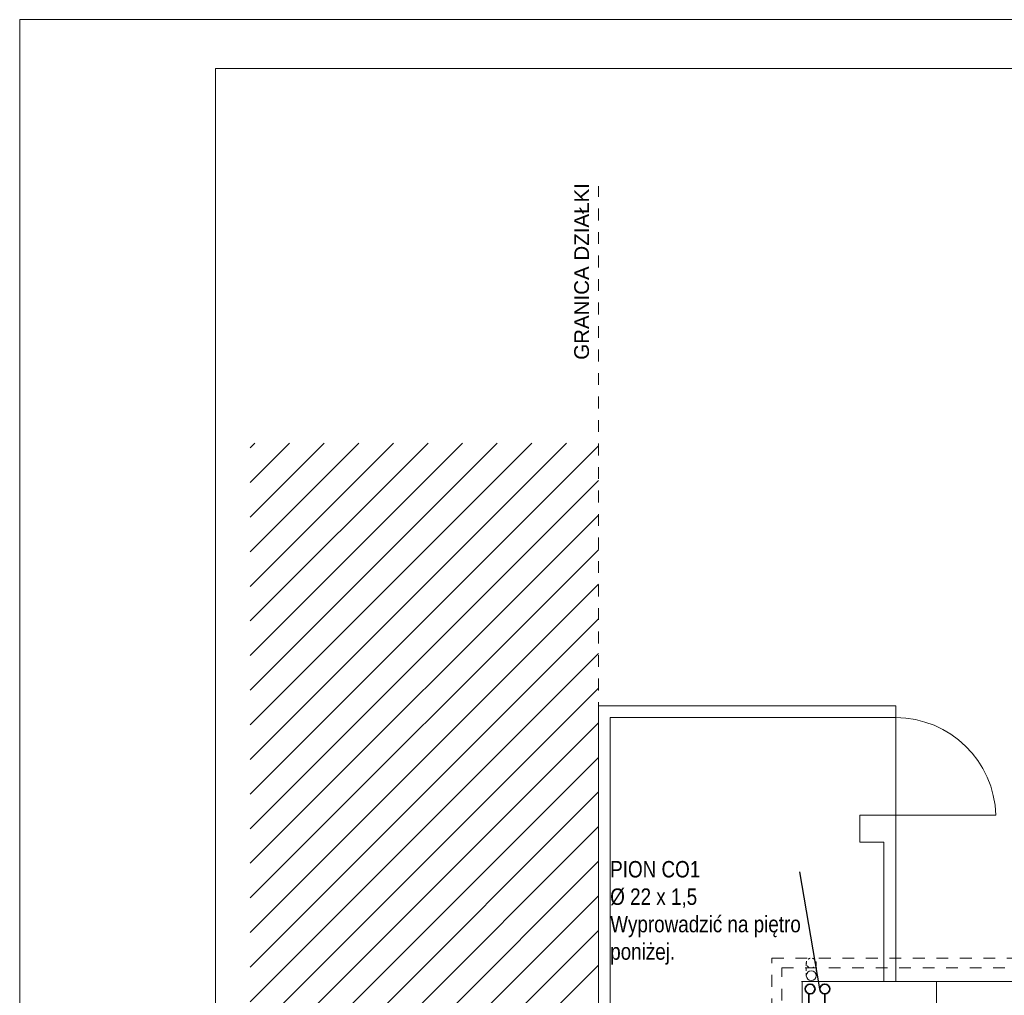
# Model space of a CAD drawing. Header units: millimetres. Extents: x 204754 to 495640, y -178579 to -98814.
# Tile 29 of 179: x 204754 to 214810, y -126580 to -116615. Entities that reach past the tile are written whole.
import ezdxf
from ezdxf import colors
from ezdxf.entities.mleader import LeaderData, LeaderLine
from ezdxf.lldxf.tags import DXFTag
from ezdxf.math import Vec2, Vec3

# ---------------------------------------------------------------- set-up
doc = ezdxf.new("R2010")
doc.units = ezdxf.units.MM
doc.header["$MEASUREMENT"] = 0
doc.linetypes.add('2', pattern=[50, 25, -25])
doc.linetypes.add('Przerywana', pattern=[240, 120, -120])
doc.layers.get('0').update_dxf_attribs({"color": 252, "lineweight": 5})
for name, color, linetype, lineweight in [('IS_opisy', 7, 'Continuous', 35), ('IS_Powrót', 5, 'DASH', 35), ('IS_Zasilanie', 1, 'SOLID', 35), ('Nowe_! Tabelka_Nr_pióra__19', 252, 'Continuous', 5), ('Nowe_! Tabelka_Nr_pióra__7', 252, 'Continuous', 5), ('Nowe_810-G Ogólne_Nr_pióra__187', 252, 'Continuous', 5), ('Nowe_Nowe_220(1)-A Ściany zewnętrzne_Nr_pióra__103', 252, 'Continuous', 5), ('Nowe_Nowe_220(1)-A Ściany zewnętrzne_Nr_pióra__23', 252, 'Continuous', 5), ('Nowe_Nowe_220(1)-A Ściany zewnętrzne_Nr_pióra__3', 252, 'Continuous', 5), ('Nowe_Nowe_220(1)-A Ściany zewnętrzne_Nr_pióra__57', 252, 'Continuous', 5), ('Nowe_TABELKA_Nr_pióra__3', 252, 'Continuous', 5)]:
    doc.layers.add(name, color=color, linetype=linetype, lineweight=lineweight)
doc.styles.add('GENERATED_STYLE_1', font='arial.ttf')
doc.styles.add('Opisowy', font='arial.ttf')
tags = doc.linetypes.add('DASH', pattern=[15, 10, -5]).pattern_tags.tags
tags[6:7] = [DXFTag(74, 4), DXFTag(75, 0), DXFTag(340, '0'), DXFTag(46, 0.0), DXFTag(50, 0.0), DXFTag(44, 0.0), DXFTag(45, 0.0)]
tags[4:5] = [DXFTag(74, 4), DXFTag(75, 0), DXFTag(340, '0'), DXFTag(46, 0.0), DXFTag(50, 0.0), DXFTag(44, 0.0), DXFTag(45, 0.0)]
tags = doc.linetypes.add('SOLID', pattern=[10, 10, 0]).pattern_tags.tags
tags[6:7] = [DXFTag(74, 4), DXFTag(75, 0), DXFTag(340, '0'), DXFTag(46, 0.0), DXFTag(50, 0.0), DXFTag(44, 0.0), DXFTag(45, 0.0)]
tags[4:5] = [DXFTag(74, 4), DXFTag(75, 0), DXFTag(340, '0'), DXFTag(46, 0.0), DXFTag(50, 0.0), DXFTag(44, 0.0), DXFTag(45, 0.0)]

# ---------------------------------------------------------------- blocks, each defined once
blk = doc.blocks.new('podkład 20251118')
at = {"layer": 'Nowe_! Tabelka_Nr_pióra__19', "color": 252, "linetype": 'Continuous', "lineweight": 5}
for p in [(246754, -116615), (204754, -146315)]:
    blk.add_line(p, (204754, -116615), dxfattribs=at)
at = {"layer": 'Nowe_! Tabelka_Nr_pióra__7', "color": 252, "linetype": 'Continuous', "lineweight": 5}
for p in [(246254, -117115), (206754, -145815)]:
    blk.add_line(p, (206754, -117115), dxfattribs=at)
at = {"layer": 'Nowe_810-G Ogólne_Nr_pióra__187', "color": 252, "linetype": 'Continuous', "lineweight": 5}
for p, q in [((207109, -120989), (207157, -120941)), ((207109, -121342), (207510, -120941)), ((207109, -121696), (207864, -120941)), ((207109, -122049), (208217, -120941)), ((207109, -122403), (208571, -120941)), ((207109, -122756), (208925, -120941)), ((207109, -123110), (209278, -120941)), ((207109, -123464), (209632, -120941)), ((207109, -123817), (209985, -120941)), ((207109, -124171), (210339, -120941)), ((207109, -124524), (210665, -120968)), ((207109, -124878), (210665, -121322)), ((207109, -125231), (210665, -121675)), ((207109, -125585), (210665, -122029)), ((207109, -125938), (210665, -122382)), ((207109, -126292), (210665, -122736)), ((207109, -126646), (210665, -123089)), ((207109, -126999), (210665, -123443)), ((207109, -127353), (210665, -123796)), ((207109, -127706), (210665, -124150)), ((207109, -128060), (210665, -124503)), ((207109, -128413), (210665, -124857)), ((207109, -128767), (210665, -125211)), ((207109, -129120), (210665, -125564)), ((207109, -129474), (210665, -125918)), ((207109, -129828), (210665, -126271))]:
    blk.add_line(p, q, dxfattribs=at)
at = {"layer": 'Nowe_Nowe_220(1)-A Ściany zewnętrzne_Nr_pióra__103', "color": 252, "linetype": 'Przerywana', "lineweight": 5}
for p, q in [((212437, -139692), (212437, -126200)), ((212437, -126200), (220862, -126200)), ((212537, -139592), (212537, -126300)), ((212537, -126300), (220962, -126300))]:
    blk.add_line(p, q, dxfattribs=at)
at = {"layer": 'Nowe_Nowe_220(1)-A Ściany zewnętrzne_Nr_pióra__103', "color": 252, "linetype": '2', "lineweight": 5}
for p, q in [((212788, -126380), (212788, -126250)), ((212888, -126380), (212888, -126250))]:
    blk.add_line(p, q, dxfattribs=at)
blk.add_circle((212838, -126250), 50, dxfattribs=at)
at = {"layer": 'Nowe_Nowe_220(1)-A Ściany zewnętrzne_Nr_pióra__23', "color": 252, "linetype": 'Przerywana', "lineweight": 5}
blk.add_line((210665, -143625), (210665, -118317), dxfattribs=at)
at = {"layer": 'Nowe_Nowe_220(1)-A Ściany zewnętrzne_Nr_pióra__3', "color": 252, "linetype": 'Continuous', "lineweight": 5}
blk.add_circle((212838, -126380), 50, dxfattribs=at)
at = {"layer": 'Nowe_Nowe_220(1)-A Ściany zewnętrzne_Nr_pióra__57', "color": 252, "linetype": 'Continuous', "lineweight": 5}
for p, q in [((213701, -123623), (210665, -123623)), ((210665, -123623), (210665, -131421)), ((213701, -123623), (213701, -126438)), ((213701, -123743), (210785, -123743)), ((210785, -123743), (210785, -131301)), ((213333, -125016), (213333, -124740)), ((213333, -124740), (213701, -124740)), ((213701, -124740), (214723, -124740)), ((213579, -125016), (213333, -125016)), ((213579, -126438), (213579, -125016)), ((212738, -126438), (221147, -126438)), ((212747, -139442), (212747, -126438)), ((214117, -126438), (214117, -127038))]:
    blk.add_line(p, q, dxfattribs=at)
blk.add_arc((213701, -124766), 1022, 1.4258, 90, dxfattribs=at)
at = {"layer": 'Nowe_TABELKA_Nr_pióra__3', "color": 252, "lineweight": 5, "style": 'GENERATED_STYLE_1'}
blk.add_text('GRANICA DZIAŁKI', height=150, rotation=90, dxfattribs=at).set_placement((210568, -120089))
blk = doc.blocks.new('_None')

msp = doc.modelspace()

# ---------------------------------------------------------------- linework, layer by layer
at = {"layer": 'IS_Powrót', "ltscale": 10}
msp.add_line((212813, -126563), (212813, -127759), dxfattribs=at)
at = {"layer": 'IS_Powrót', "linetype": 'ByBlock', "ltscale": 10}
msp.add_circle((212827, -126515), 50, dxfattribs=at)
at = {"layer": 'IS_Zasilanie', "ltscale": 10}
msp.add_line((212977, -126565), (212977, -127708), dxfattribs=at)
msp.add_circle((212977, -126515), 50, dxfattribs=at)

# ---------------------------------------------------------------- block references
msp.add_blockref('podkład 20251118', (0, 0))

# ---------------------------------------------------------------- leaders
at = {"layer": 'IS_opisy', "lineweight": 25}
ml = msp.add_multileader_mtext('Standard', dxfattribs=at)
ml.set_content('{\\fArial Narrow|b0|i0|c238|p34;PION CO1\\P%%C 22 x 1,5\\PWyprowadzić na piętro poniżej.}', color=256, style='Opisowy')
ml.set_leader_properties()
ml.set_arrow_properties(name='NONE')
ml.build(insert=Vec2(0, 0))
ml.multileader.update_dxf_attribs({"dogleg_length": 0.1, "arrow_head_size": 8.61})
ctx = ml.context
ctx.base_point, ctx.char_height, ctx.arrow_head_size, ctx.landing_gap_size, ctx.plane_origin = Vec3(210784, -125317), 168, 8.61, 0.861, Vec3(214300, -129130)
notes = []
notes.append((ctx, [(1, (1, 1, 0), (212723, -125317), (-1, 0), 0.1, [(0, [(212927, -126515)], 256, [])])]))
ctx.mtext.insert, ctx.mtext.width, ctx.mtext.flow_direction = Vec3(210785, -125208), 2253.53, 5
for ctx, leaders in notes:
    for number, flags, end, landing, length, lines in leaders:
        leader = LeaderData()
        leader.index, (leader.has_last_leader_line, leader.has_dogleg_vector, leader.attachment_direction) = number, flags
        leader.last_leader_point, leader.dogleg_vector, leader.dogleg_length = Vec3(end), Vec3(landing), length
        for number, points, colour, breaks in lines:
            line = LeaderLine()
            line.index, line.vertices, line.color, line.breaks = number, Vec3.list(points), colors.encode_raw_color(colour), breaks
            leader.lines.append(line)
        ctx.leaders.append(leader)

doc.saveas('drawing.dxf')
